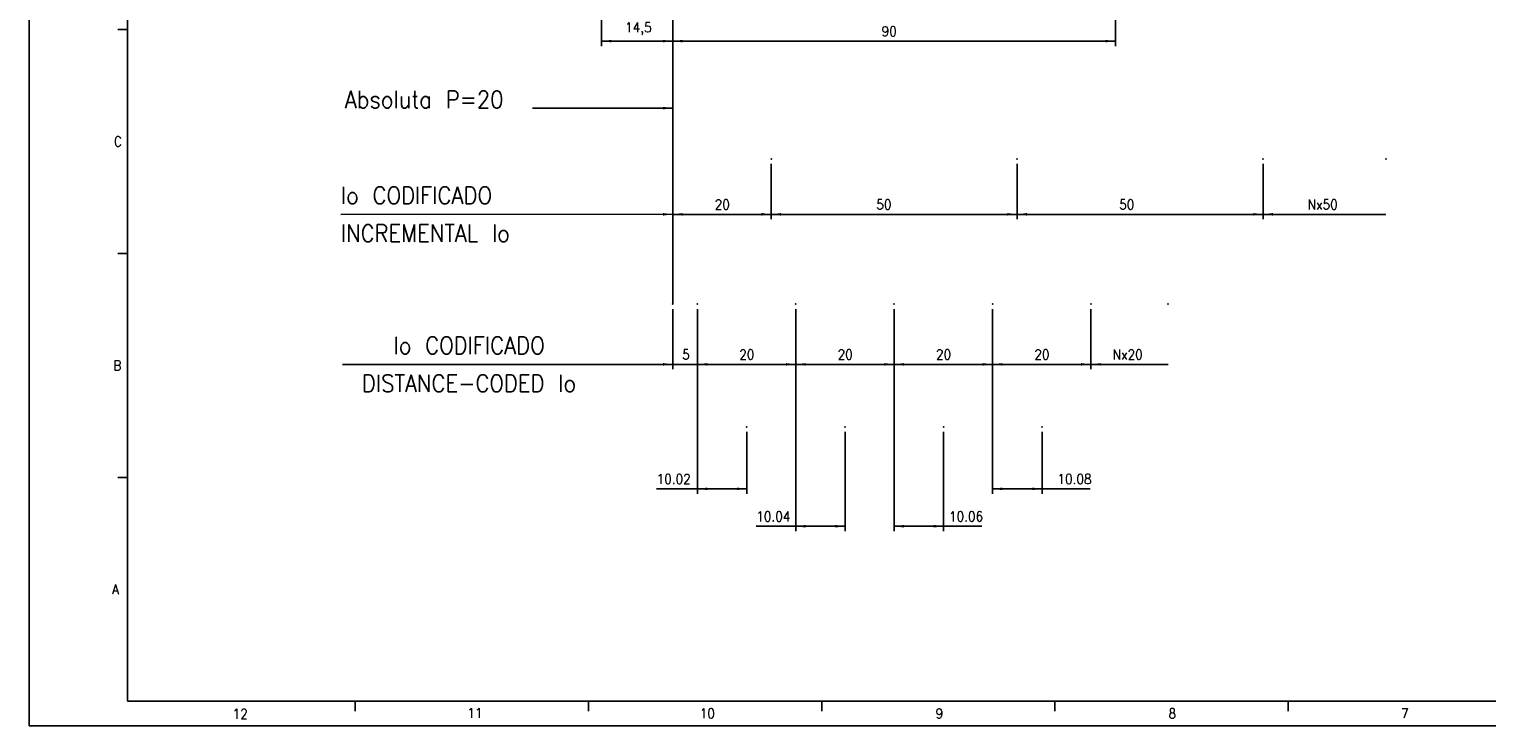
# Model space of a CAD drawing. Header units: millimetres. Extents: x -285 to 969, y -217 to 203.
# Tile 1 of 15: x -285 to 12, y -217 to -75. Entities that reach past the tile are written whole.
import ezdxf

# ---------------------------------------------------------------- set-up
doc = ezdxf.new("R2010")
doc.units = ezdxf.units.MM
doc.layers.add('1', color=7, linetype='Continuous')
doc.styles.add('CONVERTER_11', font='txt.shx', dxfattribs={"width": 0.9})
doc.dimstyles.new('ME10_DIM_19', dxfattribs={"dimtxt": 2, "dimasz": 2, "dimexe": 1, "dimexo": 1, "dimgap": 1, "dimtad": 1, "dimdsep": 46, "dimtxsty": 'CONVERTER_11', "dimsah": 1, "dimcen": 0.09, "dimclrd": 2, "dimclre": 2, "dimclrt": 2, "dimadec": 0, "dimazin": 0, "dimtfac": 1, "dimtdec": 4, "dimtix": 1, "dimtmove": 0, "dimatfit": 3, "dimfxl": 1, "dimtolj": 1, "dimtzin": 0, "dimarcsym": 0})
doc.dimstyles.new('ME10_DIM_20', dxfattribs={"dimtxt": 2, "dimasz": 2, "dimexe": 1, "dimexo": 1, "dimgap": 1, "dimtad": 1, "dimdsep": 46, "dimtxsty": 'CONVERTER_11', "dimsah": 1, "dimcen": 0.09, "dimclrd": 2, "dimclre": 2, "dimclrt": 2, "dimadec": 0, "dimazin": 0, "dimtfac": 1, "dimtdec": 4, "dimtix": 1, "dimtmove": 0, "dimatfit": 3, "dimfxl": 1, "dimtolj": 1, "dimtzin": 0, "dimarcsym": 0})
doc.dimstyles.new('ME10_DIM_27', dxfattribs={"dimtxt": 2, "dimasz": 2, "dimexe": 1, "dimexo": 1, "dimgap": 1, "dimtad": 1, "dimdsep": 46, "dimtxsty": 'CONVERTER_11', "dimsah": 1, "dimcen": 0.09, "dimclrd": 2, "dimclre": 2, "dimclrt": 2, "dimadec": 0, "dimazin": 0, "dimtfac": 1, "dimtdec": 4, "dimtix": 1, "dimtmove": 0, "dimatfit": 3, "dimfxl": 1, "dimtolj": 1, "dimtzin": 0, "dimarcsym": 0})
doc.dimstyles.new('ME10_DIM_28', dxfattribs={"dimtxt": 2, "dimasz": 2, "dimexe": 1, "dimexo": 1, "dimgap": 1, "dimtad": 1, "dimdsep": 46, "dimtxsty": 'CONVERTER_11', "dimsah": 1, "dimcen": 0.09, "dimclrd": 2, "dimclre": 2, "dimclrt": 2, "dimadec": 0, "dimazin": 0, "dimtfac": 1, "dimtdec": 4, "dimtix": 1, "dimtmove": 0, "dimatfit": 3, "dimfxl": 1, "dimtolj": 1, "dimtzin": 0, "dimarcsym": 0})
doc.dimstyles.new('ME10_DIM_29', dxfattribs={"dimtxt": 2, "dimasz": 2, "dimexe": 1, "dimexo": 1, "dimgap": 1, "dimtad": 1, "dimdsep": 46, "dimtxsty": 'CONVERTER_11', "dimsah": 1, "dimcen": 0.09, "dimclrd": 2, "dimclre": 2, "dimclrt": 2, "dimadec": 0, "dimazin": 0, "dimtfac": 1, "dimtdec": 4, "dimtix": 1, "dimtmove": 0, "dimatfit": 3, "dimfxl": 1, "dimtolj": 1, "dimtzin": 0, "dimarcsym": 0})
doc.dimstyles.new('ME10_DIM_30', dxfattribs={"dimtxt": 2, "dimasz": 2, "dimexe": 1, "dimexo": 1, "dimgap": 1, "dimtad": 1, "dimdsep": 46, "dimtxsty": 'CONVERTER_11', "dimsah": 1, "dimcen": 0.09, "dimclrd": 2, "dimclre": 2, "dimclrt": 2, "dimadec": 0, "dimazin": 0, "dimtfac": 1, "dimtdec": 4, "dimtix": 1, "dimtmove": 0, "dimatfit": 3, "dimfxl": 1, "dimtolj": 1, "dimtzin": 0, "dimarcsym": 0})
doc.dimstyles.new('ME10_DIM_31', dxfattribs={"dimtxt": 2, "dimasz": 2, "dimexe": 1, "dimexo": 1, "dimgap": 1, "dimtad": 1, "dimdsep": 46, "dimtxsty": 'CONVERTER_11', "dimsah": 1, "dimcen": 0.09, "dimclrd": 2, "dimclre": 2, "dimclrt": 2, "dimadec": 0, "dimazin": 0, "dimtfac": 1, "dimtdec": 4, "dimtix": 1, "dimtmove": 0, "dimatfit": 3, "dimfxl": 1, "dimtolj": 1, "dimtzin": 0, "dimarcsym": 0})
doc.dimstyles.new('ME10_DIM_32', dxfattribs={"dimtxt": 2, "dimasz": 2, "dimexe": 1, "dimexo": 1, "dimgap": 1, "dimtad": 1, "dimdsep": 46, "dimtxsty": 'CONVERTER_11', "dimsah": 1, "dimcen": 0.09, "dimclrd": 2, "dimclre": 2, "dimclrt": 2, "dimadec": 0, "dimazin": 0, "dimtfac": 1, "dimtdec": 4, "dimtix": 1, "dimtmove": 0, "dimatfit": 3, "dimfxl": 1, "dimtolj": 1, "dimtzin": 0, "dimarcsym": 0})
doc.dimstyles.new('ME10_DIM_33', dxfattribs={"dimtxt": 2, "dimasz": 2, "dimexe": 1, "dimexo": 1, "dimgap": 1, "dimtad": 1, "dimdsep": 46, "dimtxsty": 'CONVERTER_11', "dimsah": 1, "dimcen": 0.09, "dimclrd": 2, "dimclre": 2, "dimclrt": 2, "dimadec": 0, "dimazin": 0, "dimtfac": 1, "dimtdec": 4, "dimtix": 1, "dimtmove": 0, "dimatfit": 3, "dimfxl": 1, "dimtolj": 1, "dimtzin": 0, "dimarcsym": 0})
doc.dimstyles.new('ME10_DIM_34', dxfattribs={"dimtxt": 2, "dimasz": 2, "dimexe": 1, "dimexo": 1, "dimgap": 1, "dimtad": 1, "dimdsep": 46, "dimtxsty": 'CONVERTER_11', "dimsah": 1, "dimcen": 0.09, "dimclrd": 2, "dimclre": 2, "dimclrt": 2, "dimadec": 0, "dimazin": 0, "dimtfac": 1, "dimtdec": 4, "dimtix": 1, "dimtmove": 0, "dimatfit": 3, "dimfxl": 1, "dimtolj": 1, "dimtzin": 0, "dimarcsym": 0})
doc.dimstyles.new('ME10_DIM_35', dxfattribs={"dimtxt": 2, "dimasz": 2, "dimexe": 1, "dimexo": 1, "dimgap": 1, "dimtad": 1, "dimdsep": 46, "dimtxsty": 'CONVERTER_11', "dimsah": 1, "dimcen": 0.09, "dimclrd": 2, "dimclre": 2, "dimclrt": 2, "dimadec": 0, "dimazin": 0, "dimtfac": 1, "dimtdec": 4, "dimtix": 1, "dimtmove": 0, "dimatfit": 3, "dimfxl": 1, "dimtolj": 1, "dimtzin": 0, "dimarcsym": 0})
doc.dimstyles.new('ME10_DIM_36', dxfattribs={"dimtxt": 2, "dimasz": 2, "dimexe": 1, "dimexo": 1, "dimgap": 1, "dimtad": 1, "dimdsep": 46, "dimtxsty": 'CONVERTER_11', "dimsah": 1, "dimcen": 0.09, "dimclrd": 2, "dimclre": 2, "dimclrt": 2, "dimadec": 0, "dimazin": 0, "dimtfac": 1, "dimtdec": 4, "dimtix": 1, "dimtmove": 0, "dimatfit": 3, "dimfxl": 1, "dimtolj": 1, "dimtzin": 0, "dimarcsym": 0})
doc.dimstyles.new('ME10_DIM_37', dxfattribs={"dimtxt": 2, "dimasz": 2, "dimexe": 1, "dimexo": 1, "dimgap": 1, "dimtad": 1, "dimdsep": 46, "dimtxsty": 'CONVERTER_11', "dimsah": 1, "dimcen": 0.09, "dimclrd": 2, "dimclre": 2, "dimclrt": 2, "dimadec": 0, "dimazin": 0, "dimtfac": 1, "dimtdec": 4, "dimtix": 1, "dimtmove": 0, "dimatfit": 3, "dimfxl": 1, "dimtolj": 1, "dimtzin": 0, "dimarcsym": 0})
doc.dimstyles.new('ME10_DIM_38', dxfattribs={"dimtxt": 2, "dimasz": 2, "dimexe": 1, "dimexo": 1, "dimgap": 1, "dimtad": 1, "dimdsep": 46, "dimtxsty": 'CONVERTER_11', "dimsah": 1, "dimcen": 0.09, "dimclrd": 2, "dimclre": 2, "dimclrt": 2, "dimadec": 0, "dimazin": 0, "dimtfac": 1, "dimtdec": 4, "dimtix": 1, "dimtmove": 0, "dimatfit": 3, "dimfxl": 1, "dimtolj": 1, "dimtzin": 0, "dimarcsym": 0})
doc.dimstyles.get("Standard").update_dxf_attribs({"dimtxt": 0.18, "dimasz": 0.18, "dimexe": 0.18, "dimexo": 0.0625, "dimgap": 0.09, "dimtad": 0, "dimtih": 1, "dimtoh": 1, "dimdec": 4, "dimzin": 0, "dimdsep": 46, "dimtxsty": 'Standard', "dimcen": 0.09, "dimadec": 0, "dimazin": 0, "dimtfac": 1, "dimtdec": 4, "dimtofl": 0, "dimtmove": 0, "dimatfit": 3, "dimfxl": 1, "dimtolj": 1, "dimtzin": 0, "dimarcsym": 0})

# ---------------------------------------------------------------- blocks, each defined once
blk = doc.blocks.new('*D54')
at = {"layer": '1', "color": 2, "linetype": 'Continuous'}
for p, q in [((-168.41, -20.32), (-168.41, -78.71)), ((-153.92, -42.24), (-153.92, -78.71)), ((-168.41, -77.71), (-153.92, -77.71))]:
    blk.add_line(p, q, dxfattribs=at)
at = {"layer": '1', "color": 2}
for points in [[(-166.41, -77.45), (-166.41, -77.97), (-168.41, -77.71)], [(-155.92, -77.97), (-155.92, -77.45), (-153.92, -77.71)]]:
    blk.add_solid(points, dxfattribs=at)
at = {"layer": '1', "color": 2, "insert": (-163.62, -76.51), "char_height": 2, "attachment_point": 7, "rotation": 0.0001, "line_spacing_factor": 0.60024, "style": 'CONVERTER_11'}
blk.add_mtext('14,5', dxfattribs=at)
blk = doc.blocks.new('*D55')
at = {"layer": '1', "color": 2, "linetype": 'Continuous'}
for p, q in [((-63.92, -28.03), (-63.92, -78.71)), ((-153.92, -42.24), (-153.92, -78.71)), ((-63.92, -77.71), (-153.92, -77.71))]:
    blk.add_line(p, q, dxfattribs=at)
at = {"layer": '1', "color": 2}
for points in [[(-151.92, -77.45), (-151.92, -77.97), (-153.92, -77.71)], [(-65.92, -77.97), (-65.92, -77.45), (-63.92, -77.71)]]:
    blk.add_solid(points, dxfattribs=at)
at = {"layer": '1', "color": 2, "insert": (-111.46, -76.71), "char_height": 2, "attachment_point": 7, "rotation": 0.0001, "line_spacing_factor": 0.60024, "style": 'CONVERTER_11'}
blk.add_mtext('90', dxfattribs=at)
blk = doc.blocks.new('*D62')
at = {"layer": '1', "color": 2, "linetype": 'Continuous'}
for p, q in [((-153.91, -102.13), (-153.91, -113.95)), ((-133.91, -102.7), (-133.91, -113.95)), ((-153.91, -112.95), (-133.91, -112.95))]:
    blk.add_line(p, q, dxfattribs=at)
at = {"layer": '1', "color": 2}
for points in [[(-151.91, -112.68), (-151.91, -113.21), (-153.91, -112.95)], [(-135.91, -113.21), (-135.91, -112.68), (-133.91, -112.95)]]:
    blk.add_solid(points, dxfattribs=at)
at = {"layer": '1', "color": 2, "insert": (-145.41, -111.95), "char_height": 2, "attachment_point": 7, "rotation": 0.0001, "line_spacing_factor": 0.60024, "style": 'CONVERTER_11'}
blk.add_mtext('20', dxfattribs=at)
blk = doc.blocks.new('*D63')
at = {"layer": '1', "color": 2, "linetype": 'Continuous'}
for p, q in [((-133.91, -102.7), (-133.91, -113.95)), ((-83.91, -102.7), (-83.91, -113.95)), ((-133.91, -112.95), (-83.91, -112.95))]:
    blk.add_line(p, q, dxfattribs=at)
at = {"layer": '1', "color": 2}
for points in [[(-131.91, -112.68), (-131.91, -113.21), (-133.91, -112.95)], [(-85.91, -113.21), (-85.91, -112.68), (-83.91, -112.95)]]:
    blk.add_solid(points, dxfattribs=at)
at = {"layer": '1', "color": 2, "insert": (-112.54, -111.95), "char_height": 2, "attachment_point": 7, "rotation": 0.0001, "line_spacing_factor": 0.60024, "style": 'CONVERTER_11'}
blk.add_mtext('50', dxfattribs=at)
blk = doc.blocks.new('*D64')
at = {"layer": '1', "color": 2, "linetype": 'Continuous'}
for p, q in [((-83.91, -102.7), (-83.91, -113.95)), ((-33.91, -102.7), (-33.91, -113.95)), ((-83.91, -112.95), (-33.91, -112.95))]:
    blk.add_line(p, q, dxfattribs=at)
at = {"layer": '1', "color": 2}
for points in [[(-81.91, -112.68), (-81.91, -113.21), (-83.91, -112.95)], [(-35.91, -113.21), (-35.91, -112.68), (-33.91, -112.95)]]:
    blk.add_solid(points, dxfattribs=at)
at = {"layer": '1', "color": 2, "insert": (-63.15, -111.95), "char_height": 2, "attachment_point": 7, "rotation": 0.0001, "line_spacing_factor": 0.60024, "style": 'CONVERTER_11'}
blk.add_mtext('50', dxfattribs=at)
blk = doc.blocks.new('*D65')
at = {"layer": '1', "color": 2, "linetype": 'Continuous'}
for p, q in [((-153.91, -132.22), (-153.91, -144.47)), ((-148.91, -132.22), (-148.91, -144.47)), ((-153.91, -143.47), (-157.91, -143.47)), ((-148.91, -143.47), (-153.91, -143.47)), ((-144.91, -143.47), (-148.91, -143.47))]:
    blk.add_line(p, q, dxfattribs=at)
at = {"layer": '1', "color": 2}
for points in [[(-155.91, -143.73), (-155.91, -143.21), (-153.91, -143.47)], [(-146.91, -143.21), (-146.91, -143.73), (-148.91, -143.47)]]:
    blk.add_solid(points, dxfattribs=at)
at = {"layer": '1', "color": 2, "insert": (-152.01, -142.47), "char_height": 2, "attachment_point": 7, "rotation": 0.0001, "line_spacing_factor": 0.60024, "style": 'CONVERTER_11'}
blk.add_mtext('5', dxfattribs=at)
blk = doc.blocks.new('*D66')
at = {"layer": '1', "color": 2, "linetype": 'Continuous'}
for p, q in [((-148.91, -132.22), (-148.91, -144.47)), ((-128.91, -132.22), (-128.91, -144.47)), ((-148.91, -143.47), (-128.91, -143.47))]:
    blk.add_line(p, q, dxfattribs=at)
at = {"layer": '1', "color": 2}
for points in [[(-146.91, -143.21), (-146.91, -143.73), (-148.91, -143.47)], [(-130.91, -143.73), (-130.91, -143.21), (-128.91, -143.47)]]:
    blk.add_solid(points, dxfattribs=at)
at = {"layer": '1', "color": 2, "insert": (-140.41, -142.47), "char_height": 2, "attachment_point": 7, "rotation": 0.0001, "line_spacing_factor": 0.60024, "style": 'CONVERTER_11'}
blk.add_mtext('20', dxfattribs=at)
blk = doc.blocks.new('*D67')
at = {"layer": '1', "color": 2, "linetype": 'Continuous'}
for p, q in [((-128.91, -132.22), (-128.91, -144.47)), ((-108.91, -132.22), (-108.91, -144.47)), ((-128.91, -143.47), (-108.91, -143.47))]:
    blk.add_line(p, q, dxfattribs=at)
at = {"layer": '1', "color": 2}
for points in [[(-126.91, -143.21), (-126.91, -143.73), (-128.91, -143.47)], [(-110.91, -143.73), (-110.91, -143.21), (-108.91, -143.47)]]:
    blk.add_solid(points, dxfattribs=at)
at = {"layer": '1', "color": 2, "insert": (-120.41, -142.47), "char_height": 2, "attachment_point": 7, "rotation": 0.0001, "line_spacing_factor": 0.60024, "style": 'CONVERTER_11'}
blk.add_mtext('20', dxfattribs=at)
blk = doc.blocks.new('*D68')
at = {"layer": '1', "color": 2, "linetype": 'Continuous'}
for p, q in [((-108.91, -132.22), (-108.91, -144.47)), ((-88.91, -132.22), (-88.91, -144.47)), ((-108.91, -143.47), (-88.91, -143.47))]:
    blk.add_line(p, q, dxfattribs=at)
at = {"layer": '1', "color": 2}
for points in [[(-106.91, -143.21), (-106.91, -143.73), (-108.91, -143.47)], [(-90.91, -143.73), (-90.91, -143.21), (-88.91, -143.47)]]:
    blk.add_solid(points, dxfattribs=at)
at = {"layer": '1', "color": 2, "insert": (-100.41, -142.47), "char_height": 2, "attachment_point": 7, "rotation": 0.0001, "line_spacing_factor": 0.60024, "style": 'CONVERTER_11'}
blk.add_mtext('20', dxfattribs=at)
blk = doc.blocks.new('*D69')
at = {"layer": '1', "color": 2, "linetype": 'Continuous'}
for p, q in [((-88.91, -132.22), (-88.91, -144.47)), ((-68.91, -132.22), (-68.91, -144.47)), ((-88.91, -143.47), (-68.91, -143.47))]:
    blk.add_line(p, q, dxfattribs=at)
at = {"layer": '1', "color": 2}
for points in [[(-86.91, -143.21), (-86.91, -143.73), (-88.91, -143.47)], [(-70.91, -143.73), (-70.91, -143.21), (-68.91, -143.47)]]:
    blk.add_solid(points, dxfattribs=at)
at = {"layer": '1', "color": 2, "insert": (-80.41, -142.47), "char_height": 2, "attachment_point": 7, "rotation": 0.0001, "line_spacing_factor": 0.60024, "style": 'CONVERTER_11'}
blk.add_mtext('20', dxfattribs=at)
blk = doc.blocks.new('*D70')
at = {"layer": '1', "color": 2, "linetype": 'Continuous'}
for p, q in [((-33.91, -102.7), (-33.91, -113.95)), ((-8.91, -112.95), (-33.91, -112.95))]:
    blk.add_line(p, q, dxfattribs=at)
at = {"layer": '1', "color": 2}
blk.add_solid([(-31.91, -112.68), (-31.91, -113.21), (-33.91, -112.95)], dxfattribs=at)
at = {"layer": '1', "color": 2, "insert": (-24.81, -111.95), "char_height": 2, "attachment_point": 7, "rotation": 0.0001, "line_spacing_factor": 0.60024, "style": 'CONVERTER_11'}
blk.add_mtext('Nx50', dxfattribs=at)
blk = doc.blocks.new('*D71')
at = {"layer": '1', "color": 2, "linetype": 'Continuous'}
for p, q in [((-68.91, -132.22), (-68.91, -144.47)), ((-53.21, -143.47), (-68.91, -143.47))]:
    blk.add_line(p, q, dxfattribs=at)
at = {"layer": '1', "color": 2}
blk.add_solid([(-66.91, -143.21), (-66.91, -143.73), (-68.91, -143.47)], dxfattribs=at)
at = {"layer": '1', "color": 2, "insert": (-64.46, -142.47), "char_height": 2, "attachment_point": 7, "rotation": 0.0001, "line_spacing_factor": 0.60024, "style": 'CONVERTER_11'}
blk.add_mtext('Nx20', dxfattribs=at)
blk = doc.blocks.new('*D72')
at = {"layer": '1', "color": 2, "linetype": 'Continuous'}
for p, q in [((-148.91, -132.22), (-148.91, -169.8)), ((-138.89, -157.22), (-138.89, -169.8)), ((-157.21, -168.8), (-148.91, -168.8)), ((-148.91, -168.8), (-138.89, -168.8))]:
    blk.add_line(p, q, dxfattribs=at)
at = {"layer": '1', "color": 2}
for points in [[(-146.91, -168.54), (-146.91, -169.06), (-148.91, -168.8)], [(-140.89, -169.06), (-140.89, -168.54), (-138.89, -168.8)]]:
    blk.add_solid(points, dxfattribs=at)
at = {"layer": '1', "color": 2, "insert": (-157.21, -167.8), "char_height": 2, "attachment_point": 7, "rotation": 0.0001, "line_spacing_factor": 0.60024, "style": 'CONVERTER_11'}
blk.add_mtext('10.02', dxfattribs=at)
blk = doc.blocks.new('*D73')
at = {"layer": '1', "color": 2, "linetype": 'Continuous'}
for p, q in [((-128.91, -132.22), (-128.91, -177.41)), ((-118.87, -157.22), (-118.87, -177.41)), ((-136.95, -176.41), (-128.91, -176.41)), ((-128.91, -176.41), (-118.87, -176.41))]:
    blk.add_line(p, q, dxfattribs=at)
at = {"layer": '1', "color": 2}
for points in [[(-126.91, -176.14), (-126.91, -176.67), (-128.91, -176.41)], [(-120.87, -176.67), (-120.87, -176.14), (-118.87, -176.41)]]:
    blk.add_solid(points, dxfattribs=at)
at = {"layer": '1', "color": 2, "insert": (-136.95, -175.41), "char_height": 2, "attachment_point": 7, "rotation": 0.0001, "line_spacing_factor": 0.60024, "style": 'CONVERTER_11'}
blk.add_mtext('10.04', dxfattribs=at)
blk = doc.blocks.new('*D74')
at = {"layer": '1', "color": 2, "linetype": 'Continuous'}
for p, q in [((-108.91, -132.22), (-108.91, -177.41)), ((-98.85, -157.22), (-98.85, -177.41)), ((-108.91, -176.41), (-98.85, -176.41)), ((-98.85, -176.41), (-91.11, -176.41))]:
    blk.add_line(p, q, dxfattribs=at)
at = {"layer": '1', "color": 2}
for points in [[(-106.91, -176.14), (-106.91, -176.67), (-108.91, -176.41)], [(-100.85, -176.67), (-100.85, -176.14), (-98.85, -176.41)]]:
    blk.add_solid(points, dxfattribs=at)
at = {"layer": '1', "color": 2, "insert": (-97.76, -175.41), "char_height": 2, "attachment_point": 7, "rotation": 0.0001, "line_spacing_factor": 0.60024, "style": 'CONVERTER_11'}
blk.add_mtext('10.06', dxfattribs=at)
blk = doc.blocks.new('*D75')
at = {"layer": '1', "color": 2, "linetype": 'Continuous'}
for p, q in [((-88.91, -132.22), (-88.91, -169.8)), ((-78.83, -157.22), (-78.83, -169.8)), ((-88.91, -168.8), (-78.83, -168.8)), ((-78.83, -168.8), (-69.06, -168.8))]:
    blk.add_line(p, q, dxfattribs=at)
at = {"layer": '1', "color": 2}
for points in [[(-86.91, -168.54), (-86.91, -169.06), (-88.91, -168.8)], [(-80.83, -169.06), (-80.83, -168.54), (-78.83, -168.8)]]:
    blk.add_solid(points, dxfattribs=at)
at = {"layer": '1', "color": 2, "insert": (-75.71, -167.8), "char_height": 2, "attachment_point": 7, "rotation": 0.0001, "line_spacing_factor": 0.60024, "style": 'CONVERTER_11'}
blk.add_mtext('10.08', dxfattribs=at)
blk = doc.blocks.new('Marco_a2', base_point=(304.21, -212.02))
at = {"layer": '1', "color": 7, "linetype": 'Continuous'}
for p, q in [((-264.79, 197.98), (-264.79, -212.02)), ((-264.79, -212.02), (304.21, -212.02))]:
    blk.add_line(p, q, dxfattribs=at)
at = {"layer": '1', "color": 2, "linetype": 'Continuous'}
for p, q in [((-284.79, 79.98), (-284.79, -217.02)), ((-264.79, -75.35), (-266.79, -75.35)), ((-264.79, -120.91), (-266.79, -120.91)), ((-264.79, -166.46), (-266.79, -166.46)), ((-218.47, -212.02), (-218.47, -214.02)), ((-171.06, -212.02), (-171.06, -214.02)), ((-123.64, -212.02), (-123.64, -214.02)), ((-76.22, -212.02), (-76.22, -214.02)), ((-28.81, -212.02), (-28.81, -214.02)), ((-284.79, -217.02), (309.21, -217.02))]:
    blk.add_line(p, q, dxfattribs=at)
at = {"layer": '1', "color": 2, "char_height": 2, "attachment_point": 4, "line_spacing_factor": 1.20048, "style": 'CONVERTER_11'}
for s, insert in [('C', (-267.56, -98.13)), ('B', (-267.65, -143.69)), ('A', (-267.94, -189.24)), ('12', (-243.42, -214.58)), ('11', (-195.7, -214.41)), ('10', (-148.44, -214.48)), ('9', (-100.48, -214.51)), ('8', (-53.12, -214.51)), ('7', (-5.83, -214.46))]:
    blk.add_mtext(s, dxfattribs=dict(at, insert=insert))
blk = doc.blocks.new('Top', base_point=(304.21, -212.02))
blk.add_blockref('Marco_a2', (304.21, -212.02))
blk = doc.blocks.new('A', base_point=(7, 1))
at = {"layer": '1', "color": 7, "linetype": 'Continuous'}
blk.add_line((-153.914, -27.135), (-153.914, -101.135), dxfattribs=at)
at = {"layer": '1', "color": 7}
for p in [(-133.914, -101.698), (-83.914, -101.698), (-33.914, -101.698), (-8.914, -101.698), (-153.914, -131.217), (-148.914, -131.217), (-128.914, -131.217), (-108.914, -131.217), (-88.914, -131.217), (-68.914, -131.217), (-53.209, -131.217), (-138.894, -156.217), (-118.874, -156.217), (-98.854, -156.217), (-78.834, -156.217)]:
    blk.add_point(p, dxfattribs=at)
at = {"layer": '1', "color": 2}
for points in [[(-155.914, -91.606), (-155.914, -91.079), (-153.914, -91.343)], [(-155.914, -113.211), (-155.914, -112.685), (-153.914, -112.948)], [(-155.914, -143.732), (-155.914, -143.206), (-153.914, -143.469)]]:
    blk.add_solid(points, dxfattribs=at)
at = {"layer": '1'}
for name in ['*D70', '*D71']:
    blk.add_blockref(name, (0, 0), dxfattribs=at)
at = {"layer": '1', "color": 2, "style": 'CONVERTER_11', "width": 0.9}
blk.add_text('Absoluta P=20', height=3.5, dxfattribs=at).set_placement((-220.579, -91.343))
at = {"layer": '1', "color": 2, "char_height": 3.5, "line_spacing_factor": 1.320528, "style": 'CONVERTER_11'}
for s, insert, attachment_point in [('Io CODIFICADO\\PINCREMENTAL Io', (-221.428, -118.55), 7), ('Io CODIFICADO\\PDISTANCE-CODED Io', (-195.35, -143.469), 5)]:
    blk.add_mtext(s, dxfattribs=dict(at, insert=insert, attachment_point=attachment_point))
at = {"layer": '1'}
for base, p1, p2, dimstyle, picture, middle in [((-168.415, -77.709), (-153.917, -41.235), (-168.415, -19.321), 'ME10_DIM_19', '*D54', (-161.166, -75.609)), ((-63.918, -77.709), (-153.917, -41.235), (-63.918, -27.029), 'ME10_DIM_20', '*D55', (-109.959, -75.709)), ((-153.914, -112.948), (-133.914, -101.698), (-153.914, -101.135), 'ME10_DIM_27', '*D62', (-143.914, -110.948)), ((-133.914, -112.948), (-83.914, -101.698), (-133.914, -101.698), 'ME10_DIM_28', '*D63', (-111.04, -110.948)), ((-83.914, -112.948), (-33.914, -101.698), (-83.914, -101.698), 'ME10_DIM_29', '*D64', (-61.655, -110.948)), ((-148.914, -168.801), (-138.894, -156.217), (-148.914, -131.217), 'ME10_DIM_35', '*D72', (-153.884, -166.801)), ((-128.914, -176.408), (-118.874, -156.217), (-128.914, -131.217), 'ME10_DIM_36', '*D73', (-133.628, -174.408)), ((-108.914, -176.408), (-98.854, -156.217), (-108.914, -131.217), 'ME10_DIM_37', '*D74', (-94.44, -174.408)), ((-88.914, -168.801), (-78.834, -156.217), (-88.914, -131.217), 'ME10_DIM_38', '*D75', (-72.382, -166.801))]:
    dim = blk.add_linear_dim(base=base, p1=p1, p2=p2, dimstyle=dimstyle, dxfattribs=at)
    dim.commit()
    dim.dimension.update_dxf_attribs({"geometry": picture, "text_midpoint": middle, "text_rotation": 0.00014})
for p1, p2, distance, dimstyle, picture, middle in [((-153.914, -131.217), (-148.914, -131.217), -12.252, 'ME10_DIM_30', '*D65', (-151.414, -141.469)), ((-128.914, -131.217), (-148.914, -131.217), 12.252, 'ME10_DIM_31', '*D66', (-138.914, -141.469)), ((-108.914, -131.217), (-128.914, -131.217), 12.252, 'ME10_DIM_32', '*D67', (-118.914, -141.469)), ((-88.914, -131.217), (-108.914, -131.217), 12.252, 'ME10_DIM_33', '*D68', (-98.914, -141.469)), ((-68.914, -131.217), (-88.914, -131.217), 12.252, 'ME10_DIM_34', '*D69', (-78.914, -141.469))]:
    dim = blk.add_aligned_dim(p1=p1, p2=p2, distance=distance, dimstyle=dimstyle, dxfattribs=at)
    dim.commit()
    dim.dimension.update_dxf_attribs({"geometry": picture, "text_midpoint": middle, "text_rotation": 0.00014})
at = {"layer": '1', "color": 2, "linetype": 'Continuous', "has_arrowhead": 0}
for points in [[(-153.914, -91.343), (-182.427, -91.343)], [(-153.914, -112.948), (-221.428, -112.95)], [(-153.914, -143.469), (-221.075, -143.469)]]:
    blk.add_leader(points, dimstyle='Standard', dxfattribs=at)

msp = doc.modelspace()

# ---------------------------------------------------------------- linework, layer by layer
at = {"layer": '1', "color": 7, "linetype": 'Continuous'}
msp.add_line((-153.91, -101.13), (-153.91, -131.22), dxfattribs=at)

# ---------------------------------------------------------------- block references
for name, p in [('Top', (304.21, -212.02)), ('A', (7, 1))]:
    msp.add_blockref(name, p)

doc.saveas('drawing.dxf')
